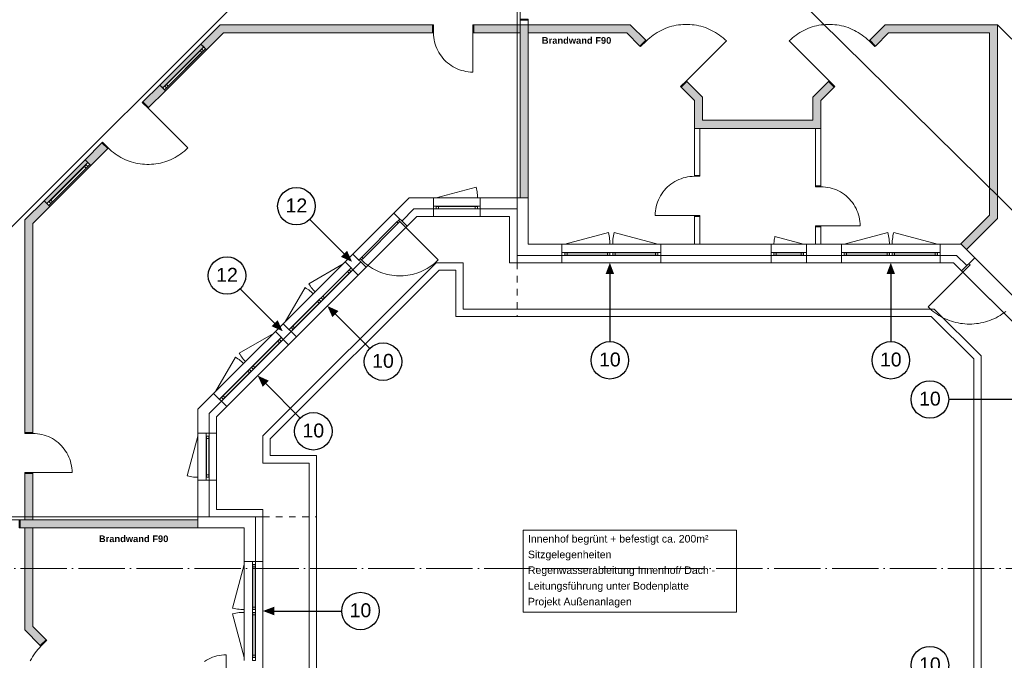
# Model space of a CAD drawing. Header units: millimetres. Extents: x -15507 to 123453, y -13113 to 44965.
# Tile 4 of 13: x -1969 to 19266, y 19822 to 33645. Entities that reach past the tile are written whole.
import ezdxf
from ezdxf.xclip import XClip

# ---------------------------------------------------------------- set-up
doc = ezdxf.new("R2010")
doc.units = ezdxf.units.MM
doc.header["$MEASUREMENT"] = 0
doc.header["$XCLIPFRAME"] = 0
doc.linetypes.add('Strichpunktlinie', pattern=[1250, 1000, -125, 0, -125])
doc.linetypes.add('короткая штриховая', pattern=[282.222222, 141.111111, -141.111111])
for name, color, linetype in [('1-EG_1_0', 7, 'Continuous'), ('1-EG_1_Abschnitt 1_Erdgeschoss_Standard', 7, 'Continuous'), ('1-EG_1_EG', 7, 'Continuous'), ('T03 Cutfill', 7, 'Continuous'), ('Аннотация - Текст', 7, 'Continuous'), ('Чертеж и Рисунок', 7, 'Continuous')]:
    doc.layers.add(name, color=color, linetype=linetype)
doc.styles.add('СГЕНЕРИР_СТИЛЬ_1', font='arial.ttf')
doc.styles.add('СГЕНЕРИР_СТИЛЬ_2', font='arialbd.ttf')
doc.styles.add('СГЕНЕРИР_СТИЛЬ_5', font='arial.ttf')

# ---------------------------------------------------------------- blocks, each defined once
blk = doc.blocks.new('Чертеж_1_1', base_point=(21718, 6295))
at = {"layer": '1-EG_1_0', "linetype": 'Continuous', "lineweight": 18, "true_color": 0xf8991e}
for points in [[(2354, 33535), (1938, 33119), (2062, 32995), (2426, 33360), (6938, 33360), (6938, 33535)], [(8823, 33535), (7823, 33535), (7823, 33360), (8823, 33360)], [(8823, 33535), (8823, 29800), (8998, 29800), (8998, 33535)], [(11198, 33535), (8998, 33535), (8998, 33360), (11126, 33360), (11409, 33077), (11533, 33200)], [(16771, 33360), (18948, 33360), (18948, 29425), (18323, 28800), (18336, 28800), (18453, 28683), (19123, 29353), (19123, 33535), (16698, 33535), (16363, 33200), (16487, 33077)], [(12300, 32186), (12583, 31903), (12583, 31300), (15313, 31300), (15313, 31903), (15596, 32186), (15473, 32310), (15138, 31975), (15138, 31475), (12758, 31475), (12758, 31975), (12423, 32310)], [(1178, 32112), (1054, 32235), (689, 31871), (813, 31747)], [(-194, 30987), (-559, 30622), (-435, 30498), (-71, 30863)], [(-1684, 29250), (-1319, 29615), (-1443, 29738), (-1859, 29323), (-1859, 24738), (-1684, 24738)], [(-1684, 23853), (-1859, 23853), (-1859, 22853), (-1684, 22853)], [(-1959, 22853), (-1959, 22678), (-1859, 22678), (1876, 22678), (1876, 22853), (-1684, 22853)], [(-1684, 22678), (-1859, 22678), (-1859, 21804), (-1684, 21804)], [(-1684, 21804), (-1859, 21804), (-1859, 20478), (-1524, 20144), (-1401, 20267), (-1684, 20551)]]:
    blk.add_hatch(color=30, dxfattribs=at).paths.add_polyline_path(points)
at = {"layer": '1-EG_1_EG', "linetype": 'Continuous', "lineweight": 18, "true_color": 0xffe1e1}
for points in [[(1054, 32235), (1116, 32173), (2000, 33057), (1938, 33119)], [(-1443, 29738), (-1381, 29676), (-497, 30560), (-559, 30622)]]:
    blk.add_hatch(color=7, dxfattribs=at).paths.add_polyline_path(points)
at = {"layer": '1-EG_1_Abschnitt 1_Erdgeschoss_Standard', "color": 7, "linetype": 'Continuous', "lineweight": 18}
for p, q in [((8823, 33635), (8823, 33535)), ((8998, 33635), (8823, 33635)), ((8998, 33635), (8998, 33535)), ((2354, 33535), (1938, 33119)), ((2426, 33360), (2062, 32995)), ((6938, 33535), (2354, 33535)), ((6938, 33360), (2426, 33360)), ((6938, 33535), (6938, 33360)), ((8911, 33535), (7823, 33535)), ((7823, 33535), (7823, 33360)), ((8823, 33360), (7823, 33360)), ((8998, 33535), (8823, 33535)), ((8823, 33360), (8823, 29800)), ((11198, 33535), (8911, 33535)), ((8998, 33360), (8998, 29800)), ((11126, 33360), (8998, 33360)), ((11409, 33077), (11126, 33360)), ((11533, 33200), (11198, 33535)), ((16698, 33535), (16363, 33200)), ((16771, 33360), (16487, 33077)), ((19123, 33535), (16698, 33535)), ((18948, 33360), (16771, 33360)), ((18948, 29425), (18948, 33360)), ((19123, 29353), (19123, 33535)), ((11533, 33200), (11409, 33077)), ((16487, 33077), (16363, 33200)), ((1938, 33119), (1054, 32235)), ((1938, 33119), (1054, 32235)), ((1178, 32112), (2062, 32995)), ((2062, 32995), (1178, 32112)), ((1197, 32248), (1925, 32976)), ((1197, 32177), (1996, 32976)), ((1233, 32212), (1961, 32941)), ((2062, 32995), (1938, 33119)), ((2062, 32995), (1938, 33119)), ((12423, 32310), (12300, 32186)), ((12758, 31975), (12423, 32310)), ((15473, 32310), (15138, 31975)), ((15596, 32186), (15473, 32310)), ((1054, 32235), (689, 31871)), ((1178, 32112), (813, 31747)), ((1178, 32112), (1054, 32235)), ((1178, 32112), (1054, 32235)), ((12583, 31903), (12300, 32186)), ((15596, 32186), (15313, 31903)), ((813, 31747), (689, 31871)), ((12583, 31903), (12583, 31475)), ((12758, 31975), (12758, 31475)), ((15138, 31975), (15138, 31475)), ((15313, 31903), (15313, 31475)), ((12583, 31475), (12583, 31300)), ((15138, 31475), (12758, 31475)), ((15313, 31475), (15313, 31300)), ((12583, 31300), (12583, 30285)), ((15313, 31300), (12583, 31300)), ((12698, 31300), (12698, 30285)), ((15198, 31300), (15198, 30060)), ((15313, 31300), (15313, 30060)), ((-194, 30987), (-559, 30622)), ((-71, 30863), (-435, 30498)), ((-71, 30863), (-194, 30987)), ((-559, 30622), (-1443, 29738)), ((-559, 30622), (-1443, 29738)), ((-435, 30498), (-559, 30622)), ((-435, 30498), (-559, 30622)), ((-1319, 29615), (-435, 30498)), ((-435, 30498), (-1319, 29615)), ((-1300, 29751), (-571, 30479)), ((-1300, 29680), (-501, 30479)), ((-1264, 29715), (-536, 30444)), ((12698, 30285), (12583, 30285)), ((15313, 30060), (15198, 30060)), ((-1443, 29738), (-1859, 29323)), ((-1319, 29615), (-1443, 29738)), ((-1319, 29615), (-1443, 29738)), ((6432, 29800), (6103, 29471)), ((6956, 29800), (6432, 29800)), ((6956, 29800), (6956, 29400)), ((7966, 29800), (6956, 29800)), ((8998, 29800), (7966, 29800)), ((7966, 29800), (7966, 29400)), ((8998, 29800), (8823, 29800)), ((8998, 29800), (8998, 28800)), ((-1319, 29615), (-1684, 29250)), ((6532, 29560), (6273, 29301)), ((6532, 29560), (6273, 29301)), ((6956, 29560), (6532, 29560)), ((6956, 29560), (6532, 29560)), ((7856, 29615), (7066, 29615)), ((7856, 29565), (7066, 29565)), ((8758, 29560), (7966, 29560)), ((8758, 29560), (7966, 29560)), ((8758, 29560), (8758, 28560)), ((8758, 29560), (8758, 28560)), ((-1859, 29323), (-1859, 24738)), ((6598, 29400), (2276, 25078)), ((6103, 29471), (5219, 28587)), ((6386, 29188), (6103, 29471)), ((6598, 29400), (6386, 29188)), ((6956, 29400), (6598, 29400)), ((8598, 29400), (6598, 29400)), ((6956, 29400), (7966, 29400)), ((8598, 29400), (7966, 29400)), ((8598, 29400), (8598, 28400)), ((8598, 29400), (8598, 28400)), ((12583, 29400), (12583, 28800)), ((12698, 29400), (12583, 29400)), ((12698, 29400), (12698, 28800)), ((18948, 29425), (18323, 28800)), ((19123, 29353), (18453, 28683)), ((-1684, 29250), (-1684, 24738)), ((6167, 29280), (5410, 28523)), ((6195, 29252), (5438, 28495)), ((5502, 28304), (6386, 29188)), ((15198, 29175), (15198, 28800)), ((15313, 29175), (15198, 29175)), ((15313, 29175), (15313, 28800)), ((9726, 28800), (8998, 28800)), ((11856, 28800), (9726, 28800)), ((9726, 28800), (9726, 28400)), ((11856, 28800), (11856, 28400)), ((14238, 28800), (11856, 28800)), ((12698, 28800), (12583, 28800)), ((14998, 28800), (14238, 28800)), ((14238, 28800), (14238, 28400)), ((15753, 28800), (14998, 28800)), ((14998, 28800), (14998, 28400)), ((15313, 28800), (15198, 28800)), ((17883, 28800), (15753, 28800)), ((15753, 28800), (15753, 28400)), ((18336, 28800), (17883, 28800)), ((17883, 28800), (17883, 28400)), ((18336, 28800), (18323, 28800)), ((18629, 28507), (18336, 28800)), ((18453, 28683), (18336, 28800)), ((5219, 28587), (5049, 28417)), ((5502, 28304), (5219, 28587)), ((9726, 28560), (8758, 28560)), ((9726, 28560), (8758, 28560)), ((10711, 28615), (9836, 28615)), ((10711, 28565), (9836, 28565)), ((11746, 28615), (10871, 28615)), ((11746, 28565), (10871, 28565)), ((14238, 28560), (11856, 28560)), ((14238, 28560), (11856, 28560)), ((14888, 28615), (14348, 28615)), ((14888, 28565), (14348, 28565)), ((15753, 28560), (14998, 28560)), ((15753, 28560), (14998, 28560)), ((16738, 28615), (15863, 28615)), ((16738, 28565), (15863, 28565)), ((17773, 28615), (16898, 28615)), ((17773, 28565), (16898, 28565)), ((18237, 28560), (17883, 28560)), ((18237, 28560), (17883, 28560)), ((18459, 28338), (18237, 28560)), ((18459, 28338), (18237, 28560)), ((18629, 28507), (18346, 28224)), ((19873, 27263), (18629, 28507)), ((5049, 28417), (3717, 27084)), ((5332, 28134), (5049, 28417)), ((5389, 28417), (5219, 28247)), ((5389, 28417), (5219, 28247)), ((5502, 28304), (5332, 28134)), ((18171, 28400), (8598, 28400)), ((9726, 28400), (8598, 28400)), ((9726, 28400), (11856, 28400)), ((14238, 28400), (11856, 28400)), ((14238, 28400), (14998, 28400)), ((15753, 28400), (14998, 28400)), ((15753, 28400), (17883, 28400)), ((18171, 28400), (17883, 28400)), ((19766, 26804), (18171, 28400)), ((18346, 28224), (18171, 28400)), ((7079, 28240), (3436, 24598)), ((3999, 26801), (5332, 28134)), ((5102, 28209), (4570, 27676)), ((5138, 28173), (4606, 27641)), ((7438, 28240), (7079, 28240)), ((7438, 28240), (7438, 27240)), ((18346, 28224), (19591, 26980)), ((4457, 27563), (3925, 27031)), ((4493, 27528), (3961, 26996)), ((17690, 27240), (7438, 27240)), ((18606, 26324), (17690, 27240)), ((3717, 27084), (3547, 26915)), ((3999, 26801), (3717, 27084)), ((3547, 26915), (2214, 25582)), ((3830, 26632), (3547, 26915)), ((3886, 26915), (3717, 26745)), ((3886, 26915), (3717, 26745)), ((3999, 26801), (3830, 26632)), ((2497, 25299), (3830, 26632)), ((3600, 26706), (3068, 26174)), ((3635, 26671), (3103, 26138)), ((18606, 26324), (18606, 19017)), ((2955, 26061), (2423, 25529)), ((2990, 26025), (2458, 25493)), ((2214, 25582), (1876, 25244)), ((2497, 25299), (2214, 25582)), ((2384, 25412), (2116, 25144)), ((2384, 25412), (2116, 25144)), ((2497, 25299), (2276, 25078)), ((1876, 25244), (1876, 24721)), ((2116, 25144), (2116, 24721)), ((2116, 25144), (2116, 24721)), ((2276, 25078), (2276, 24721)), ((2276, 25078), (2276, 23078)), ((-1684, 24738), (-1859, 24738)), ((2276, 24721), (1876, 24721)), ((1876, 24721), (1876, 23711)), ((2276, 23711), (2276, 24721)), ((2061, 24611), (2061, 23821)), ((2111, 24611), (2111, 23821)), ((3436, 24598), (3436, 24238)), ((4436, 24238), (3436, 24238)), ((4436, 24238), (4436, 13999)), ((-1859, 23853), (-1859, 22853)), ((-1684, 23853), (-1859, 23853)), ((-1684, 23853), (-1684, 22853)), ((1876, 23711), (1876, 22678)), ((2276, 23711), (1876, 23711)), ((2116, 23711), (2116, 22918)), ((2116, 23711), (2116, 22918)), ((2276, 23711), (2276, 23078)), ((3276, 23078), (2276, 23078)), ((3276, 23078), (2276, 23078)), ((3276, 23078), (3276, 21951)), ((3276, 23078), (3276, 13519)), ((-1859, 22853), (-1959, 22853)), ((-1959, 22853), (-1959, 22678)), ((1876, 22853), (-1684, 22853)), ((1876, 22853), (1876, 22678)), ((3116, 22918), (2116, 22918)), ((3116, 22918), (2116, 22918)), ((3116, 22918), (3116, 21951)), ((3116, 22918), (3116, 21951)), ((-1859, 22678), (-1959, 22678)), ((-1859, 22678), (-1859, 20478)), ((1876, 22678), (-1684, 22678)), ((-1684, 22678), (-1684, 20551)), ((2876, 22678), (1876, 22678)), ((2876, 22678), (2876, 21951)), ((3276, 21951), (2876, 21951)), ((2876, 21951), (2876, 19821)), ((3276, 19821), (3276, 21951)), ((3061, 21841), (3061, 20966)), ((3111, 21841), (3111, 20966)), ((3061, 20806), (3061, 19931)), ((3111, 20806), (3111, 19931)), ((-1524, 20144), (-1859, 20478)), ((-1401, 20267), (-1684, 20551)), ((-1401, 20267), (-1524, 20144))]:
    blk.add_line(p, q, dxfattribs=at)
at = {"layer": '1-EG_1_Abschnitt 1_Erdgeschoss_Standard', "color": 7, "linetype": 'Continuous', "lineweight": 18, "flags": 128}
for points in [[(8998, 33635), (8998, 33655), (8823, 33655), (8823, 33635)], [(6938, 33360), (6958, 33360), (6958, 33535), (6938, 33535)], [(7823, 33360), (7803, 33360), (7803, 33535), (7823, 33535)], [(11533, 33200), (11547, 33186), (11423, 33063), (11409, 33077)], [(16487, 33077), (16473, 33063), (16349, 33186), (16363, 33200)], [(1116, 32173), (2000, 33057), (2042, 33015), (1158, 32131)], [(1961, 33011), (1925, 32976), (1961, 32941), (1996, 32976)], [(12423, 32310), (12409, 32324), (12286, 32200), (12300, 32186)], [(15596, 32186), (15610, 32200), (15487, 32324), (15473, 32310)], [(1197, 32177), (1233, 32212), (1197, 32248), (1162, 32212)], [(813, 31747), (799, 31733), (675, 31857), (689, 31871)], [(-71, 30863), (-57, 30877), (-180, 31001), (-194, 30987)], [(-1381, 29676), (-497, 30560), (-455, 30518), (-1339, 29634)], [(-536, 30514), (-571, 30479), (-536, 30444), (-501, 30479)], [(12583, 30285), (12583, 30265), (12698, 30265), (12698, 30285)], [(15198, 30060), (15198, 30040), (15313, 30040), (15313, 30060)], [(-1300, 29680), (-1264, 29715), (-1300, 29751), (-1335, 29715)], [(7966, 29560), (6956, 29560), (6956, 29620), (7966, 29620)], [(7016, 29565), (7066, 29565), (7066, 29615), (7016, 29615)], [(7906, 29615), (7856, 29615), (7856, 29565), (7906, 29565)], [(6202, 29315), (6167, 29280), (6195, 29252), (6230, 29287)], [(6230, 29343), (6202, 29315)], [(12583, 29400), (12583, 29420), (12698, 29420), (12698, 29400)], [(15198, 29175), (15198, 29195), (15313, 29195), (15313, 29175)], [(5346, 28460), (5375, 28488)], [(5403, 28460), (5438, 28495), (5410, 28523), (5375, 28488)], [(11856, 28560), (9726, 28560), (9726, 28620), (11856, 28620)], [(9786, 28565), (9836, 28565), (9836, 28615), (9786, 28615)], [(10761, 28615), (10711, 28615), (10711, 28565), (10761, 28565)], [(10821, 28565), (10871, 28565), (10871, 28615), (10821, 28615)], [(11796, 28615), (11746, 28615), (11746, 28565), (11796, 28565)], [(14998, 28560), (14238, 28560), (14238, 28620), (14998, 28620)], [(14298, 28565), (14348, 28565), (14348, 28615), (14298, 28615)], [(14938, 28615), (14888, 28615), (14888, 28565), (14938, 28565)], [(17883, 28560), (15753, 28560), (15753, 28620), (17883, 28620)], [(15813, 28565), (15863, 28565), (15863, 28615), (15813, 28615)], [(16788, 28615), (16738, 28615), (16738, 28565), (16788, 28565)], [(16848, 28565), (16898, 28565), (16898, 28615), (16848, 28615)], [(17823, 28615), (17773, 28615), (17773, 28565), (17823, 28565)], [(5219, 28247), (3886, 26915), (3844, 26957), (5177, 28290)], [(5138, 28244), (5102, 28209), (5138, 28173), (5173, 28209)], [(18502, 28380), (18530, 28352)], [(4570, 27606), (4606, 27641), (4570, 27676), (4535, 27641)], [(4493, 27599), (4457, 27563), (4493, 27528), (4528, 27563)], [(3925, 26960), (3961, 26996), (3925, 27031), (3890, 26996)], [(3717, 26745), (2384, 25412), (2341, 25454), (3674, 26787)], [(3635, 26741), (3600, 26706), (3635, 26671), (3671, 26706)], [(3068, 26103), (3103, 26138), (3068, 26174), (3032, 26138)], [(2990, 26096), (2955, 26061), (2990, 26025), (3025, 26061)], [(2423, 25458), (2458, 25493), (2423, 25529), (2387, 25493)], [(-1684, 24738), (-1684, 24718), (-1859, 24718), (-1859, 24738)], [(2116, 24721), (2116, 23711), (2056, 23711), (2056, 24721)], [(2061, 24661), (2061, 24611), (2111, 24611), (2111, 24661)], [(-1684, 23853), (-1684, 23873), (-1859, 23873), (-1859, 23853)], [(2111, 23771), (2111, 23821), (2061, 23821), (2061, 23771)], [(-1959, 22678), (-1979, 22678), (-1979, 22853), (-1959, 22853)], [(3116, 21951), (3116, 19821), (3056, 19821), (3056, 21951)], [(3061, 21891), (3061, 21841), (3111, 21841), (3111, 21891)], [(3111, 20916), (3111, 20966), (3061, 20966), (3061, 20916)], [(3061, 20856), (3061, 20806), (3111, 20806), (3111, 20856)], [(-1524, 20144), (-1510, 20130), (-1386, 20253), (-1401, 20267)], [(3111, 19881), (3111, 19931), (3061, 19931), (3061, 19881)]]:
    blk.add_lwpolyline(points, close=True, dxfattribs=at)
for points in [[(6958, 33360), (6959, 33311), (6964, 33262), (6971, 33213), (6981, 33165), (6994, 33118), (7009, 33071), (7027, 33025), (7048, 32981), (7071, 32937), (7097, 32896), (7125, 32855), (7156, 32817), (7188, 32780), (7223, 32745), (7260, 32713), (7298, 32682), (7339, 32654), (7381, 32628), (7424, 32605), (7468, 32584), (7514, 32566), (7561, 32550), (7608, 32538), (7656, 32528), (7705, 32521), (7754, 32516), (7803, 32515), (7803, 33360)], [(11547, 33186), (11582, 33220), (11619, 33253), (11657, 33284), (11696, 33314), (11737, 33341), (11778, 33368), (11821, 33392), (11864, 33415), (11909, 33436), (11954, 33455), (12000, 33473), (12046, 33488), (12094, 33502), (12141, 33514), (12189, 33524), (12238, 33532), (12287, 33537), (12336, 33541), (12385, 33543), (12434, 33543), (12483, 33541), (12532, 33537), (12581, 33532), (12629, 33524), (12677, 33514), (12725, 33502), (12772, 33488), (12819, 33473), (12865, 33455), (12910, 33436), (12954, 33415), (12998, 33392), (13041, 33368), (13082, 33341), (13122, 33314), (13162, 33284), (13200, 33253), (13237, 33220), (13272, 33186), (12409, 32324)], [(16349, 33186), (16314, 33220), (16277, 33253), (16239, 33284), (16200, 33314), (16159, 33341), (16118, 33368), (16075, 33392), (16032, 33415), (15987, 33436), (15942, 33455), (15896, 33473), (15850, 33488), (15802, 33502), (15755, 33514), (15707, 33524), (15658, 33532), (15609, 33537), (15560, 33541), (15511, 33543), (15462, 33543), (15413, 33541), (15364, 33537), (15315, 33532), (15267, 33524), (15219, 33514), (15171, 33502), (15124, 33488), (15077, 33473), (15031, 33455), (14986, 33436), (14942, 33415), (14898, 33392), (14856, 33368), (14814, 33341), (14774, 33314), (14734, 33284), (14696, 33253), (14659, 33220), (14624, 33186), (15487, 32324)], [(-57, 30877), (-21, 30843), (15, 30811), (53, 30780), (92, 30751), (132, 30723), (173, 30697), (215, 30673), (258, 30650), (302, 30629), (347, 30610), (393, 30593), (439, 30578), (486, 30564), (533, 30552), (581, 30543), (629, 30535), (677, 30529), (726, 30525), (775, 30523), (823, 30523), (872, 30525), (921, 30529), (969, 30535), (1017, 30543), (1065, 30552), (1112, 30564), (1159, 30578), (1205, 30593), (1251, 30610), (1296, 30629), (1340, 30650), (1383, 30673), (1425, 30697), (1466, 30723), (1506, 30751), (1545, 30780), (1583, 30811), (1619, 30843), (1655, 30877), (799, 31733)], [(12583, 30265), (12534, 30264), (12485, 30259), (12436, 30252), (12388, 30242), (12341, 30229), (12294, 30214), (12248, 30196), (12204, 30175), (12161, 30152), (12119, 30126), (12078, 30098), (12040, 30067), (12003, 30035), (11968, 30000), (11936, 29963), (11905, 29925), (11877, 29884), (11851, 29842), (11828, 29799), (11807, 29755), (11789, 29709), (11774, 29662), (11761, 29615), (11751, 29567), (11744, 29518), (11739, 29469), (11738, 29420), (12583, 29420)], [(7906, 29800), (7905, 29833), (7903, 29867), (7900, 29900), (7896, 29933), (7890, 29965), (7883, 29998), (7875, 30030), (7016, 29800)], [(15313, 30040), (15362, 30039), (15411, 30034), (15460, 30027), (15508, 30017), (15555, 30004), (15602, 29989), (15648, 29971), (15692, 29950), (15736, 29927), (15777, 29901), (15818, 29873), (15856, 29842), (15893, 29810), (15928, 29775), (15960, 29738), (15991, 29700), (16019, 29659), (16045, 29617), (16068, 29574), (16089, 29530), (16107, 29484), (16123, 29437), (16135, 29390), (16145, 29342), (16152, 29293), (16157, 29244), (16158, 29195), (15313, 29195)], [(5403, 28460), (5439, 28425), (5476, 28392), (5515, 28361), (5555, 28332), (5596, 28304), (5638, 28278), (5682, 28254), (5726, 28231), (5771, 28211), (5817, 28192), (5864, 28176), (5912, 28161), (5960, 28149), (6008, 28138), (6057, 28130), (6106, 28123), (6156, 28119), (6205, 28117), (6255, 28117), (6305, 28119), (6354, 28123), (6404, 28130), (6452, 28138), (6501, 28149), (6549, 28161), (6597, 28176), (6643, 28192), (6690, 28211), (6735, 28231), (6779, 28254), (6822, 28278), (6865, 28304), (6906, 28332), (6946, 28361), (6985, 28392), (7022, 28425), (7058, 28460), (6230, 29287)], [(10761, 28800), (10760, 28836), (10758, 28873), (10754, 28909), (10750, 28945), (10744, 28981), (10736, 29017), (10727, 29052), (9786, 28800)], [(10821, 28800), (10821, 28836), (10823, 28873), (10827, 28909), (10831, 28945), (10838, 28981), (10845, 29017), (10854, 29052), (11796, 28800)], [(14298, 28800), (14298, 28824), (14300, 28848), (14302, 28872), (14305, 28895), (14309, 28919), (14314, 28942), (14320, 28966), (14938, 28800)], [(16788, 28800), (16787, 28836), (16785, 28873), (16782, 28909), (16777, 28945), (16771, 28981), (16764, 29017), (16755, 29052), (15813, 28800)], [(16848, 28800), (16849, 28836), (16851, 28873), (16854, 28909), (16859, 28945), (16865, 28981), (16872, 29017), (16881, 29052), (17823, 28800)], [(4404, 27772), (4382, 27795), (4361, 27819), (4341, 27843), (4321, 27868), (4303, 27894), (4285, 27921), (4269, 27948), (5007, 28375)], [(19296, 27348), (19257, 27318), (19216, 27289), (19174, 27263), (19132, 27238), (19088, 27214), (19044, 27193), (18998, 27173), (18952, 27155), (18905, 27139), (18858, 27124), (18810, 27112), (18762, 27101), (18713, 27092), (18664, 27086), (18615, 27081), (18565, 27078), (18516, 27077), (18466, 27078), (18417, 27081), (18368, 27086), (18319, 27092), (18270, 27101), (18222, 27112), (18174, 27124), (18126, 27139), (18080, 27155), (18033, 27173), (17988, 27193), (17944, 27214), (17900, 27238), (17857, 27263), (17815, 27289), (17775, 27318), (17735, 27348), (17697, 27379), (17660, 27412), (17624, 27446), (18530, 28352)], [(4362, 27729), (4339, 27752), (4315, 27773), (4291, 27793), (4265, 27813), (4239, 27831), (4213, 27848), (4185, 27865), (3759, 27127)], [(2902, 26269), (2880, 26292), (2858, 26316), (2838, 26341), (2819, 26366), (2800, 26392), (2783, 26419), (2766, 26446), (3504, 26872)], [(2859, 26227), (2836, 26249), (2812, 26270), (2788, 26291), (2763, 26310), (2737, 26328), (2710, 26346), (2683, 26362), (2256, 25624)], [(-1684, 24718), (-1635, 24717), (-1586, 24712), (-1537, 24705), (-1489, 24695), (-1441, 24683), (-1395, 24667), (-1349, 24649), (-1305, 24628), (-1261, 24605), (-1219, 24579), (-1179, 24551), (-1141, 24521), (-1104, 24488), (-1069, 24453), (-1036, 24416), (-1006, 24378), (-978, 24338), (-952, 24296), (-929, 24252), (-908, 24208), (-890, 24162), (-874, 24116), (-862, 24068), (-852, 24020), (-844, 23971), (-840, 23922), (-839, 23873), (-1684, 23873)], [(1876, 23771), (1843, 23771), (1810, 23773), (1777, 23776), (1744, 23781), (1711, 23786), (1678, 23793), (1646, 23801), (1876, 24661)], [(2876, 20916), (2840, 20916), (2803, 20918), (2767, 20922), (2731, 20927), (2695, 20933), (2659, 20940), (2624, 20949), (2876, 21891)], [(2876, 20856), (2840, 20855), (2803, 20853), (2767, 20850), (2731, 20845), (2695, 20839), (2659, 20831), (2624, 20822), (2876, 19881)], [(-1510, 20130), (-1544, 20094), (-1577, 20057), (-1608, 20019), (-1637, 19980), (-1665, 19940), (-1692, 19898), (-1716, 19855), (-1739, 19812)], [(2017, 19799), (2059, 19825), (2102, 19848), (2147, 19869), (2192, 19887), (2239, 19903), (2286, 19915), (2334, 19925), (2383, 19932), (2432, 19937), (2481, 19938), (2481, 19093)]]:
    blk.add_lwpolyline(points, dxfattribs=at)
at = {"layer": '1-EG_1_EG', "color": 7, "linetype": 'Continuous', "lineweight": 18}
for p, q in [((8823, 35215), (8823, 33635)), ((4633, 33535), (4233, 33535)), ((6292, 33360), (6692, 33360)), ((19123, 33535), (24901, 27757)), ((1339, 32520), (1622, 32803)), ((8823, 32210), (8823, 32610)), ((11142, 28800), (11542, 28800)), ((-1684, 28088), (-1684, 28488)), ((-1859, 24840), (-1859, 25240)), ((2276, 23718), (2276, 24118)), ((-3539, 22853), (-1959, 22853)), ((-124, 22853), (-524, 22853)), ((-924, 22678), (-1324, 22678)), ((3276, 20318), (3276, 19918))]:
    blk.add_line(p, q, dxfattribs=at)
at = {"layer": '1-EG_1_EG', "color": 5, "linetype": 'Continuous', "lineweight": 18}
for p, q in [((3276, 24664), (7012, 28400)), ((7012, 28400), (7598, 28400)), ((7598, 28400), (7598, 27400)), ((3436, 24598), (7079, 28240)), ((7079, 28240), (7438, 28240)), ((7438, 28240), (7438, 27240)), ((7598, 27400), (17756, 27400)), ((17756, 27400), (18766, 26390)), ((7438, 27240), (17690, 27240)), ((17690, 27240), (18606, 26324)), ((18766, 26390), (18766, 18857)), ((18606, 26324), (18606, 19017)), ((3276, 24078), (3276, 24664)), ((3436, 24238), (3436, 24598)), ((4436, 24238), (3436, 24238)), ((4436, 13999), (4436, 24238)), ((4276, 24078), (3276, 24078)), ((4276, 13933), (4276, 24078))]:
    blk.add_line(p, q, dxfattribs=at)
at = {"layer": '1-EG_1_EG', "color": 7, "linetype": 'Strichpunktlinie', "lineweight": 18}
blk.add_line((-14452, 21804), (38680, 21804), dxfattribs=at)
at = {"layer": '1-EG_1_EG', "color": 7, "linetype": 'Continuous', "lineweight": 18, "flags": 128}
for points in [[(8998, 33635), (8823, 33635), (8823, 29800), (8998, 29800)], [(1054, 32235), (1116, 32173), (2000, 33057), (1938, 33119)], [(-1443, 29738), (-1381, 29676), (-497, 30560), (-559, 30622)], [(-1959, 22853), (-1959, 22678), (1876, 22678), (1876, 22853)], [(13489, 20861), (8893, 20861), (8893, 22627), (13489, 22627)]]:
    blk.add_lwpolyline(points, close=True, dxfattribs=at)
at = {"layer": '1-EG_1_EG', "color": 1, "linetype": 'Continuous', "lineweight": 18, "char_height": 144, "attachment_point": 1, "style": 'СГЕНЕРИР_СТИЛЬ_2'}
for insert in [(9293, 33269), (-260, 22516)]:
    blk.add_mtext('\\A1;{\\pql;\\fArial|b1|i0|c204|p0;\\W1.000000;Brandwand F90}', dxfattribs=dict(at, insert=insert))
at = {"layer": '1-EG_1_EG', "color": 7, "linetype": 'Continuous', "lineweight": 18, "insert": (8993, 22525), "char_height": 162, "attachment_point": 1, "line_spacing_factor": 1.253849, "style": 'СГЕНЕРИР_СТИЛЬ_1'}
blk.add_mtext('\\A1;{\\pql;\\fArial|b0|i0|c204|p0;\\W1.000000;Innenhof begrünt + befestigt ca. 200m²\\P\\pql;\\fArial|b0|i0|c204|p0;\\W1.000000;Sitzgelegenheiten\\P\\pql;\\fArial|b0|i0|c204|p0;\\W1.000000;Regenwasserableitung Innenhof/ Dach - \\P\\pql;\\fArial|b0|i0|c204|p0;\\W1.000000;Leitungsführung unter Bodenplatte\\P\\pql;\\fArial|b0|i0|c204|p0;\\W1.000000;Projekt Außenanlagen}', dxfattribs=at)

msp = doc.modelspace()

# ---------------------------------------------------------------- hatches: boundary and pattern name
at = {"layer": 'T03 Cutfill', "linetype": 'Continuous', "lineweight": 30}
for points in [[(5026.4, 28592.8), (5091.7, 28658.1), (5200.2, 28419.1), (4961.1, 28527.4)], [(10759.2, 28154.3), (10851.6, 28154.3), (10759.3, 28400), (10666.8, 28154.3)], [(16817.9, 28154.3), (16910.3, 28154.3), (16818, 28400), (16725.5, 28154.3)], [(4839.5, 27294), (4904.9, 27359.3), (4665.9, 27467.8), (4774.2, 27228.7)], [(3529.6, 27096), (3594.9, 27161.4), (3703.4, 26922.3), (3464.3, 27030.6)], [(3336.9, 25791.4), (3402.3, 25856.7), (3163.2, 25965.2), (3271.6, 25726.1)], [(3521.9, 20885.7), (3521.9, 20793.3), (3276.2, 20885.7), (3521.9, 20978.1)]]:
    msp.add_hatch(color=5, dxfattribs=at).paths.add_polyline_path(points)

# ---------------------------------------------------------------- linework, layer by layer
at = {"color": 1, "linetype": 'Continuous', "lineweight": 0}
for p, q in [((8757.6, 28400), (8757.6, 40876.5)), ((19819.3, 29157.2), (9103.9, 39728.3)), ((8374.3, 39686.7), (-2153.3, 29159.2)), ((-9106.6, 22918.2), (3276.2, 22918.2))]:
    msp.add_line(p, q, dxfattribs=at)
at = {"color": 5, "linetype": 'Continuous', "lineweight": 30}
for p, q in [((5026.4, 28592.8), (4285.1, 29334.2)), ((10759.2, 28154.3), (10758.8, 26700.1)), ((16817.9, 28154.3), (16817.6, 26700.1)), ((3529.4, 27095.8), (2788.1, 27837.2)), ((4839.5, 27294), (5580.9, 26552.7)), ((3336.9, 25791.4), (4078.3, 25050.1)), ((19520.5, 25451.8), (18066.3, 25451.8)), ((3521.9, 20885.7), (4976.2, 20885.6))]:
    msp.add_line(p, q, dxfattribs=at)
at = {"color": 1, "linetype": 'короткая штриховая', "lineweight": 0}
for p, q in [((8757.6, 28400), (8757.6, 27240)), ((3276.2, 22918.2), (4436.2, 22918.2))]:
    msp.add_line(p, q, dxfattribs=at)
at = {"color": 5, "linetype": 'Continuous', "lineweight": 30}
for centre in [(3999, 29620.2), (2502.3, 28123.4), (5866.9, 26266.6), (10759.1, 26295.6), (16817.8, 26295.6), (17661.8, 25451.4), (4364.3, 24764), (5380.7, 20885.3), (17661.8, 19718.3)]:
    msp.add_circle(centre, 404.5, dxfattribs=at)

# ---------------------------------------------------------------- block references
at = {"layer": 'Чертеж и Рисунок', "color": 161, "linetype": 'Continuous', "lineweight": 40, "true_color": 0x83aefe}
ref = msp.add_blockref('Чертеж_1_1', (21717.7, 6295.2), dxfattribs=at)
XClip(ref).set_block_clipping_path([(-15535.5408801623, -13113.286836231), (71649.870074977, 45367.8458842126)])

# ---------------------------------------------------------------- texts
at = {"layer": 'Аннотация - Текст', "color": 5, "linetype": 'Continuous', "lineweight": 30, "char_height": 300, "attachment_point": 2, "style": 'СГЕНЕРИР_СТИЛЬ_5'}
for s, insert in [('\\A1;{\\pqc;\\fArial|b0|i0|c204|p0;\\W1.000000;1\\fArial|b0|i0|c204|p0;\\W1.000000;2}', (3999, 29787.3)), ('\\A1;{\\pqc;\\fArial|b0|i0|c204|p0;\\W1.000000;1\\fArial|b0|i0|c204|p0;\\W1.000000;2}', (2502.3, 28290.6)), ('\\A1;{\\pqc;\\fArial|b0|i0|c204|p0;\\W1.000000;10}', (5866.9, 26433.8)), ('\\A1;{\\pqc;\\fArial|b0|i0|c204|p0;\\W1.000000;10}', (17661.8, 25618.5)), ('\\A1;{\\pqc;\\fArial|b0|i0|c204|p0;\\W1.000000;10}', (4364.3, 24931.2)), ('\\A1;{\\pqc;\\fArial|b0|i0|c204|p0;\\W1.000000;10}', (5380.7, 21052.4)), ('\\A1;{\\pqc;\\fArial|b0|i0|c204|p0;\\W1.000000;10}', (17661.8, 19885.4))]:
    msp.add_mtext(s, dxfattribs=dict(at, insert=insert))
at = {"layer": 'Аннотация - Текст', "color": 5, "linetype": 'Continuous', "lineweight": 30, "char_height": 300, "attachment_point": 2, "rotation": 359.99796, "style": 'СГЕНЕРИР_СТИЛЬ_5'}
for insert in [(10759.1, 26462.7), (16817.8, 26462.7)]:
    msp.add_mtext('\\A1;{\\pqc;\\fArial|b0|i0|c204|p0;\\W1.000000;10}', dxfattribs=dict(at, insert=insert))

doc.saveas('drawing.dxf')
